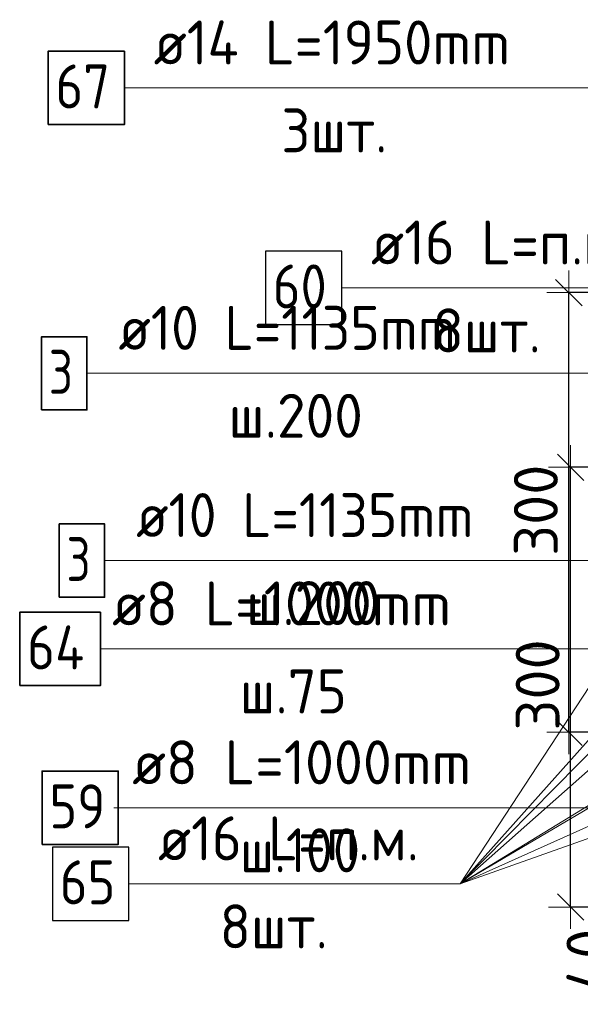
# Model space of a CAD drawing. Header units: metres. Extents: x -38 to 93, y -15 to 21.
# Tile 104 of 195: x 71.664 to 72.046, y 4.203 to 4.875. Entities that reach past the tile are written whole.
import ezdxf

# ---------------------------------------------------------------- set-up
doc = ezdxf.new("R2010")
doc.units = ezdxf.units.M
doc.header["$PDMODE"] = 65
for name, color, linetype, lineweight in [('XR$3$Арм.стержн. Арматура края', 96, 'Continuous', 35), ('XR$3$Арм.стержн. Хомут', 240, 'Continuous', 35), ('XR$3$Арм.стержн.горизонт. 1', 180, 'Continuous', 35), ('XR$3$Размерная линия (1)', 7, 'Continuous', 13), ('XR$5$Арм.стержн. Арматура края', 96, 'Continuous', 35), ('XR$5$Арм.стержн. Доп. арматура', 180, 'Continuous', 35), ('XR$5$Арм.стержн. Хомут', 240, 'Continuous', 35), ('XR$5$Арм.стержн.горизонт. 1', 180, 'Continuous', 35), ('XR$5$Размерная линия (1)', 7, 'Continuous', 13)]:
    doc.layers.add(name, color=color, linetype=linetype, lineweight=lineweight)
doc.styles.add('ISOCPEUR', font='txt')
doc.dimstyles.new('DIMSTYLE_12', dxfattribs={"dimtxt": 0.03, "dimasz": 0.03, "dimexe": 0, "dimexo": 0, "dimgap": 0.015, "dimtad": 2, "dimdec": 0, "dimlfac": 1000, "dimrnd": 1, "dimzin": 12, "dimdsep": 46, "dimtxsty": 'ISOCPEUR', "dimblk1": 'ALL_ML_STRICH', "dimblk2": 'ALL_ML_STRICH', "dimsah": 1, "dimcen": 0, "dimclrd": 7, "dimclre": 256, "dimclrt": 7, "dimadec": 0, "dimazin": 0, "dimtfac": 1, "dimtdec": 0, "dimtix": 1, "dimtmove": 2, "dimatfit": 3, "dimfxl": 0, "dimtzin": 0, "dimlwd": 0, "dimlwe": -3, "dimarcsym": 0})
doc.dimstyles.new('DIMSTYLE_14', dxfattribs={"dimtxt": 0.03, "dimasz": 0.03, "dimexe": 0, "dimexo": 0, "dimgap": 0.015, "dimtad": 2, "dimdec": 0, "dimlfac": 1000, "dimrnd": 1, "dimzin": 12, "dimdsep": 46, "dimtxsty": 'ISOCPEUR', "dimblk1": 'ALL_ML_STRICH', "dimblk2": 'ALL_ML_STRICH', "dimsah": 1, "dimcen": 0, "dimclrd": 7, "dimclre": 256, "dimclrt": 7, "dimadec": 0, "dimazin": 0, "dimtfac": 1, "dimtdec": 0, "dimtix": 1, "dimtmove": 2, "dimatfit": 3, "dimfxl": 0, "dimtvp": 1.2, "dimtzin": 0, "dimlwd": 0, "dimlwe": -3, "dimarcsym": 0})

# ---------------------------------------------------------------- blocks, each defined once
blk = doc.blocks.new('ALL_ML_STRICH')
at = {"color": 0, "linetype": 'ByBlock', "lineweight": -2}
for p, q in [((0, -0.5), (0, 0.5)), ((-0.3, -0.3), (0.3, 0.3)), ((-1, 0), (0.5, 0))]:
    blk.add_line(p, q, dxfattribs=at)
blk = doc.blocks.new('*D67')
at = {"layer": 'DEFPOINTS', "color": 7, "linetype": 'Continuous', "lineweight": 13, "transparency": 33554687}
for p in [(72.15958, 4.56945), (72.03923, 4.26945), (72.15954, 4.26945)]:
    blk.add_point(p, dxfattribs=at)
at = {"layer": 'XR$3$Размерная линия (1)', "color": 9, "linetype": 'Continuous', "lineweight": -2, "true_color": 0xc7c7c7, "transparency": 33554687}
for p, q in [((72.13958, 4.56945), (72.03923, 4.56945)), ((72.13954, 4.26945), (72.03923, 4.26945))]:
    blk.add_line(p, q, dxfattribs=at)
at = {"layer": 'XR$3$Размерная линия (1)', "color": 7, "linetype": 'Continuous', "lineweight": -2, "transparency": 33554687}
blk.add_line((72.03923, 4.26945), (72.03923, 4.56945), dxfattribs=at)
at = {"layer": 'XR$3$Размерная линия (1)', "color": 7, "linetype": 'Continuous', "lineweight": 13, "transparency": 33554687, "xscale": 0.03, "yscale": 0.03, "zscale": 0.03}
for p, rotation in [((72.03923, 4.56945), 90), ((72.03923, 4.26945), 270)]:
    blk.add_blockref('ALL_ML_STRICH', p, dxfattribs=dict(at, rotation=rotation))
at = {"layer": 'XR$3$Размерная линия (1)', "color": 7, "linetype": 'Continuous', "lineweight": 13, "transparency": 33554687, "insert": (72.01673, 4.42095), "char_height": 0.03, "width": 0.09, "attachment_point": 5, "rotation": 90, "style": 'ISOCPEUR'}
blk.add_mtext('\\A1;{300}', dxfattribs=at)
blk = doc.blocks.new('*D365')
at = {"layer": 'DEFPOINTS', "color": 7, "linetype": 'Continuous', "lineweight": 13, "transparency": 33554687}
for p in [(72.1995, 4.30945), (72.11423, 4.26945), (72.15954, 4.26945)]:
    blk.add_point(p, dxfattribs=at)
at = {"layer": 'XR$3$Размерная линия (1)', "color": 9, "linetype": 'Continuous', "lineweight": -2, "true_color": 0xc7c7c7, "transparency": 33554687}
for p, q in [((72.1795, 4.30945), (72.11423, 4.30945)), ((72.13954, 4.26945), (72.11423, 4.26945))]:
    blk.add_line(p, q, dxfattribs=at)
at = {"layer": 'XR$3$Размерная линия (1)', "color": 7, "linetype": 'Continuous', "lineweight": -2, "transparency": 33554687}
blk.add_line((72.11423, 4.26945), (72.11423, 4.30945), dxfattribs=at)
at = {"layer": 'XR$3$Размерная линия (1)', "color": 7, "linetype": 'Continuous', "lineweight": 13, "transparency": 33554687, "xscale": 0.03, "yscale": 0.03, "zscale": 0.03}
for p, rotation in [((72.11423, 4.30945), 90), ((72.11423, 4.26945), 270)]:
    blk.add_blockref('ALL_ML_STRICH', p, dxfattribs=dict(at, rotation=rotation))
at = {"layer": 'XR$3$Размерная линия (1)', "color": 7, "linetype": 'Continuous', "lineweight": 13, "transparency": 33554687, "insert": (72.05137, 4.23307), "char_height": 0.03, "width": 0.06, "attachment_point": 5, "rotation": 90, "style": 'ISOCPEUR'}
blk.add_mtext('\\A1;{40}', dxfattribs=at)
blk = doc.blocks.new('*D521')
at = {"layer": 'DEFPOINTS', "color": 7, "linetype": 'Continuous', "lineweight": 13, "transparency": 33554687}
for p in [(72.15834, 4.68864), (72.038, 4.38864), (72.1583, 4.38864)]:
    blk.add_point(p, dxfattribs=at)
at = {"layer": 'XR$5$Размерная линия (1)', "color": 9, "linetype": 'Continuous', "lineweight": -2, "true_color": 0xc7c7c7, "transparency": 33554687}
for p, q in [((72.13834, 4.68864), (72.038, 4.68864)), ((72.1383, 4.38864), (72.038, 4.38864))]:
    blk.add_line(p, q, dxfattribs=at)
at = {"layer": 'XR$5$Размерная линия (1)', "color": 7, "linetype": 'Continuous', "lineweight": -2, "transparency": 33554687}
blk.add_line((72.038, 4.38864), (72.038, 4.68864), dxfattribs=at)
at = {"layer": 'XR$5$Размерная линия (1)', "color": 7, "linetype": 'Continuous', "lineweight": 13, "transparency": 33554687, "xscale": 0.03, "yscale": 0.03, "zscale": 0.03}
for p, rotation in [((72.038, 4.68864), 90), ((72.038, 4.38864), 270)]:
    blk.add_blockref('ALL_ML_STRICH', p, dxfattribs=dict(at, rotation=rotation))
at = {"layer": 'XR$5$Размерная линия (1)', "color": 7, "linetype": 'Continuous', "lineweight": 13, "transparency": 33554687, "insert": (72.0155, 4.54014), "char_height": 0.03, "width": 0.09, "attachment_point": 5, "rotation": 90, "style": 'ISOCPEUR'}
blk.add_mtext('\\A1;{300}', dxfattribs=at)

msp = doc.modelspace()

# ---------------------------------------------------------------- linework, layer by layer
at = {"layer": 'XR$3$Арм.стержн. Арматура края', "color": 7, "linetype": 'Continuous', "lineweight": 13, "transparency": 33554687}
for p, q in [((71.72148, 4.50582), (72.03148, 4.50582)), ((72.03148, 4.50582), (72.18958, 4.50582))]:
    msp.add_line(p, q, dxfattribs=at)
at = {"layer": 'XR$3$Арм.стержн. Арматура края', "color": 7, "linetype": 'Continuous', "lineweight": 35, "transparency": 33554687}
msp.add_lwpolyline([(71.69048, 4.48082), (71.72148, 4.48082), (71.72148, 4.53082), (71.69048, 4.53082), (71.69048, 4.48082)], dxfattribs=at)
at = {"layer": 'XR$3$Арм.стержн. Хомут', "color": 7, "linetype": 'Continuous', "lineweight": 13, "transparency": 33554687}
for p, q in [((71.72777, 4.33714), (72.01077, 4.33714)), ((72.01077, 4.33714), (72.18854, 4.33714))]:
    msp.add_line(p, q, dxfattribs=at)
at = {"layer": 'XR$3$Арм.стержн. Хомут', "color": 7, "linetype": 'Continuous', "lineweight": 35, "transparency": 33554687}
msp.add_lwpolyline([(71.67877, 4.31214), (71.73077, 4.31214), (71.73077, 4.36214), (71.67877, 4.36214), (71.67877, 4.31214)], dxfattribs=at)
at = {"layer": 'XR$3$Арм.стержн.горизонт. 1', "color": 7, "linetype": 'Continuous', "lineweight": 13, "transparency": 33554687}
msp.add_line((71.88314, 4.6918), (72.10914, 4.6918), dxfattribs=at)
at = {"layer": 'XR$3$Арм.стержн.горизонт. 1', "color": 7, "linetype": 'Continuous', "lineweight": 25, "transparency": 33554687}
msp.add_lwpolyline([(71.83114, 4.6668), (71.88314, 4.6668), (71.88314, 4.7168), (71.83114, 4.7168), (71.83114, 4.6668)], dxfattribs=at)
at = {"layer": 'XR$5$Арм.стержн. Арматура края', "color": 7, "linetype": 'Continuous', "lineweight": 13, "transparency": 33554687}
for p, q in [((71.70943, 4.63354), (72.01943, 4.63354)), ((72.01943, 4.63354), (72.1883, 4.63354))]:
    msp.add_line(p, q, dxfattribs=at)
at = {"layer": 'XR$5$Арм.стержн. Арматура края', "color": 7, "linetype": 'Continuous', "lineweight": 35, "transparency": 33554687}
msp.add_lwpolyline([(71.67843, 4.60854), (71.70943, 4.60854), (71.70943, 4.65854), (71.67843, 4.65854), (71.67843, 4.60854)], dxfattribs=at)
at = {"layer": 'XR$5$Арм.стержн. Доп. арматура', "color": 7, "linetype": 'Continuous', "lineweight": 13, "transparency": 33554687}
msp.add_line((71.73496, 4.82825), (72.05096, 4.82825), dxfattribs=at)
at = {"layer": 'XR$5$Арм.стержн. Доп. арматура', "color": 7, "linetype": 'Continuous', "lineweight": 35, "transparency": 33554687}
msp.add_lwpolyline([(71.68296, 4.80325), (71.73496, 4.80325), (71.73496, 4.85325), (71.68296, 4.85325), (71.68296, 4.80325)], dxfattribs=at)
at = {"layer": 'XR$5$Арм.стержн. Хомут', "color": 7, "linetype": 'Continuous', "lineweight": 13, "transparency": 33554687}
for p, q in [((71.71857, 4.44554), (72.00457, 4.44554)), ((72.00457, 4.44554), (72.18727, 4.44554))]:
    msp.add_line(p, q, dxfattribs=at)
at = {"layer": 'XR$5$Арм.стержн. Хомут', "color": 7, "linetype": 'Continuous', "lineweight": 35, "transparency": 33554687}
msp.add_lwpolyline([(71.66357, 4.42054), (71.71857, 4.42054), (71.71857, 4.47054), (71.66357, 4.47054), (71.66357, 4.42054)], dxfattribs=at)
at = {"layer": 'XR$5$Арм.стержн.горизонт. 1', "color": 7, "linetype": 'Continuous', "lineweight": 13, "transparency": 33554687}
for p, q in [((71.96391, 4.28527), (72.3683, 4.64364)), ((71.96391, 4.28527), (72.1983, 4.64364)), ((71.96391, 4.28527), (72.28323, 4.64364)), ((71.96391, 4.28527), (72.36834, 4.52364)), ((71.96391, 4.28527), (72.19827, 4.52364)), ((71.96391, 4.28527), (72.19827, 4.42864)), ((71.96391, 4.28527), (72.28327, 4.42864)), ((71.96391, 4.28527), (72.36834, 4.42864)), ((71.73791, 4.28527), (71.96391, 4.28527))]:
    msp.add_line(p, q, dxfattribs=at)
at = {"layer": 'XR$5$Арм.стержн.горизонт. 1', "color": 7, "linetype": 'Continuous', "lineweight": 25, "transparency": 33554687}
msp.add_lwpolyline([(71.68591, 4.26027), (71.73791, 4.26027), (71.73791, 4.31027), (71.68591, 4.31027), (71.68591, 4.26027)], dxfattribs=at)

# ---------------------------------------------------------------- texts
at = {"layer": 'XR$3$Арм.стержн. Арматура края', "color": 7, "linetype": 'Continuous', "lineweight": 25, "transparency": 33554687, "char_height": 0.03, "attachment_point": 7, "style": 'ISOCPEUR'}
for s, insert, width in [('\\W0.92;ø10 L=1135mm ', (71.74298, 4.52182), 0.2806692), ('\\W0.78;3', (71.69548, 4.49182), 0.0326407), ('\\W0.95;ш.200 ', (71.81798, 4.46182), 0.1311996)]:
    msp.add_mtext(s, dxfattribs=dict(at, insert=insert, width=width))
at = {"layer": 'XR$3$Арм.стержн. Хомут', "color": 7, "linetype": 'Continuous', "lineweight": 25, "transparency": 33554687, "char_height": 0.03, "attachment_point": 7, "style": 'ISOCPEUR'}
for s, insert, width in [('\\W0.96;ø8 L=1000mm ', (71.74027, 4.35314), 0.2722217), ('\\W0.87;59', (71.68377, 4.32314), 0.0550812), ('\\W0.90;ш.100 ', (71.81377, 4.29314), 0.1244867)]:
    msp.add_mtext(s, dxfattribs=dict(at, insert=insert, width=width))
at = {"layer": 'XR$3$Арм.стержн.горизонт. 1', "color": 7, "linetype": 'Continuous', "lineweight": 25, "transparency": 33554687, "char_height": 0.03, "attachment_point": 7, "style": 'ISOCPEUR'}
for s, insert, width in [('\\W0.94;ø16 L=п.м.', (71.90314, 4.7078), 0.1999831), ('\\W0.87;60', (71.83614, 4.6778), 0.0550812), ('\\W0.94;8шт. ', (71.94514, 4.6478), 0.1161286)]:
    msp.add_mtext(s, dxfattribs=dict(at, insert=insert, width=width))
at = {"layer": 'XR$5$Арм.стержн. Арматура края', "color": 7, "linetype": 'Continuous', "lineweight": 25, "transparency": 33554687, "char_height": 0.03, "attachment_point": 7, "style": 'ISOCPEUR'}
for s, insert, width in [('\\W0.92;ø10 L=1135mm ', (71.73093, 4.64954), 0.2806692), ('\\W0.78;3', (71.68343, 4.61954), 0.0326407), ('\\W0.95;ш.200 ', (71.80593, 4.58954), 0.1311996)]:
    msp.add_mtext(s, dxfattribs=dict(at, insert=insert, width=width))
at = {"layer": 'XR$5$Арм.стержн. Доп. арматура', "color": 7, "linetype": 'Continuous', "lineweight": 25, "transparency": 33554687, "char_height": 0.03, "attachment_point": 7, "style": 'ISOCPEUR'}
for s, insert, width in [('\\W0.94;ø14 L=1950mm ', (71.75496, 4.84425), 0.2899764), ('\\W0.87;67', (71.68796, 4.81425), 0.0550812), ('\\W0.94;3шт. ', (71.84196, 4.78425), 0.1161286)]:
    msp.add_mtext(s, dxfattribs=dict(at, insert=insert, width=width))
at = {"layer": 'XR$5$Арм.стержн. Хомут', "color": 7, "linetype": 'Continuous', "lineweight": 25, "transparency": 33554687, "char_height": 0.03, "attachment_point": 7, "style": 'ISOCPEUR'}
for s, insert, width in [('\\W0.96;ø8 L=1000mm ', (71.72657, 4.46154), 0.2722217), ('\\W0.88;64', (71.66857, 4.43154), 0.0581993), ('\\W0.94;ш.75 ', (71.81357, 4.40154), 0.1100665)]:
    msp.add_mtext(s, dxfattribs=dict(at, insert=insert, width=width))
at = {"layer": 'XR$5$Арм.стержн.горизонт. 1', "color": 7, "linetype": 'Continuous', "lineweight": 25, "transparency": 33554687, "char_height": 0.03, "attachment_point": 7, "style": 'ISOCPEUR'}
for s, insert, width in [('\\W0.94;ø16 L=п.м.', (71.75791, 4.30127), 0.1999831), ('\\W0.87;65', (71.69091, 4.27127), 0.0550812), ('\\W0.94;8шт. ', (71.79991, 4.24127), 0.1161285)]:
    msp.add_mtext(s, dxfattribs=dict(at, insert=insert, width=width))

# ---------------------------------------------------------------- dimensions: what is measured, and where the dimension line sits
at = {"layer": 'XR$3$Размерная линия (1)', "color": 7, "linetype": 'Continuous', "lineweight": 13, "transparency": 33554687}
for base, p2, dimstyle, picture, middle in [((72.03923, 4.56945), (72.13958, 4.56945), 'DIMSTYLE_12', '*D67', (72.01673, 4.42095)), ((72.11423, 4.30945), (72.1795, 4.30945), 'DIMSTYLE_14', '*D365', (72.05137, 4.23307))]:
    dim = msp.add_linear_dim(base=base, p1=(72.13954, 4.26945), p2=p2, angle=90, dimstyle=dimstyle, override={"dimpost": '<>', "dimclrd": 7, "dimclre": 9, "dimclrt": 7, "dimlwd": 0, "dimlwe": 65533}, dxfattribs=at)
    dim.commit()
    dim.dimension.update_dxf_attribs({"geometry": picture, "text_midpoint": middle, "dimtype": 160})
at = {"layer": 'XR$5$Размерная линия (1)', "color": 7, "linetype": 'Continuous', "lineweight": 13, "transparency": 33554687}
dim = msp.add_linear_dim(base=(72.038, 4.68864), p1=(72.1383, 4.38864), p2=(72.13834, 4.68864), angle=90, dimstyle='DIMSTYLE_12', override={"dimpost": '<>', "dimclrd": 7, "dimclre": 9, "dimclrt": 7, "dimlwd": 0, "dimlwe": 65533}, dxfattribs=at)
dim.commit()
dim.dimension.update_dxf_attribs({"geometry": '*D521', "text_midpoint": (72.0155, 4.54014), "dimtype": 160})

doc.saveas('drawing.dxf')
